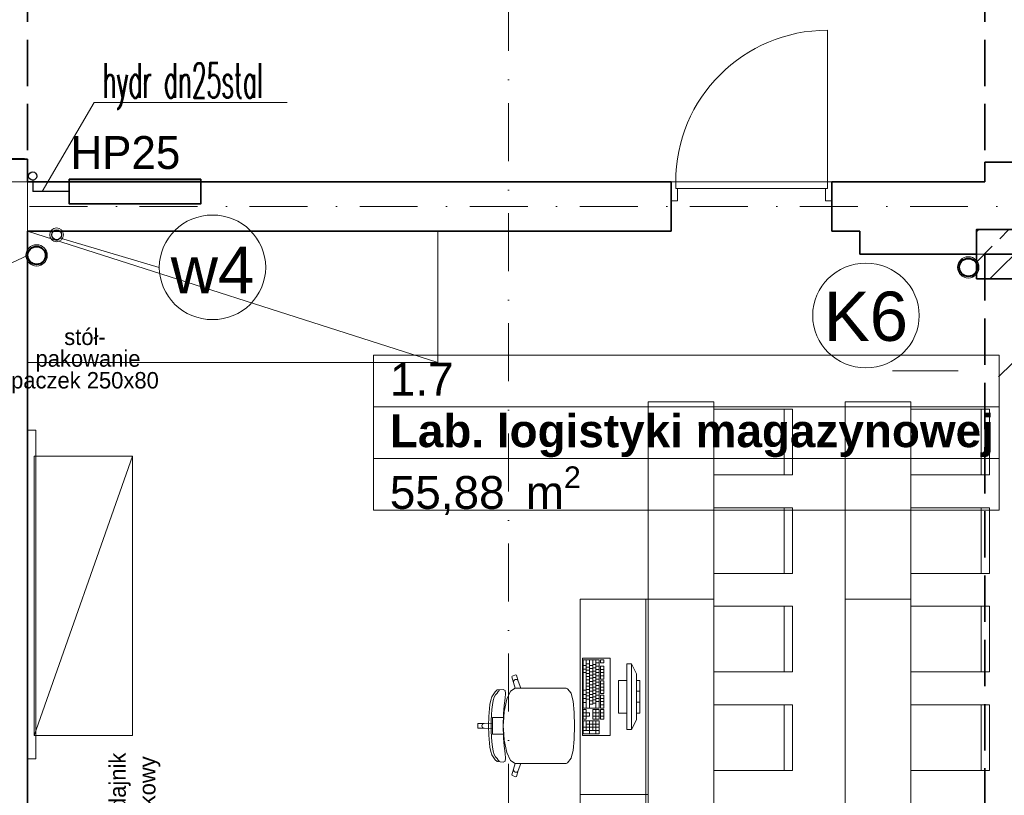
# Model space of a CAD drawing. Header units: millimetres. Extents: x -34676 to 172266, y 39940 to 476087.
# Tile 155 of 256: x 37943 to 43940, y 312061 to 316783. Entities that reach past the tile are written whole.
import ezdxf
from ezdxf.lldxf.tags import DXFTag

# ---------------------------------------------------------------- set-up
doc = ezdxf.new("R2010")
doc.units = ezdxf.units.MM
doc.header["$MEASUREMENT"] = 0
doc.linetypes.add('Krawędzie ukryte', pattern=[3.912222, 2.822222, -1.09])
doc.linetypes.add('Kropki i Kreski', pattern=[6.702778, 3.527778, -1.763889, 0, -1.411111])
doc.layers.add('#ks', color=34, linetype='Continuous', lineweight=30)
doc.layers.add('#woda', color=4, linetype='Continuous', lineweight=18)
for name, color, linetype in [('#p.po¿', 150, 'W-HYDRANTY'), ('#podkład', 252, 'Continuous'), ('- A - ocieplenie', 7, 'Continuous'), ('- strefy pomieszczeń', 7, 'Continuous'), ('2D - Ogólne', 7, 'Continuous'), ('Drzwi Archicad', 7, 'Continuous'), ('IS_Text_Pion_Wodociag', 7, 'Continuous'), ('Konstrukcja - Belki', 7, 'Continuous'), ('Konstrukcja - Siatka mod', 7, 'Continuous'), ('Konstrukcja - Stropy', 7, 'Continuous'), ('Konstrukcja - Słupy', 7, 'Continuous'), ('Konstrukcja - Ściany nośne wew..P', 7, 'Continuous'), ('Opisy - Etykiety', 7, 'Continuous'), ('Opisy - Tekst', 7, 'Continuous'), ('Wnętrze - Umeblowanie', 7, 'Continuous')]:
    doc.layers.add(name, color=color, linetype=linetype)
doc.layers.add('IS_Opisy_działek_Wodociag', color=7, linetype='SOLID', true_color=0x000000)
doc.styles.add('ISO', font='isocp.shx', dxfattribs={"height": 10})
doc.styles.add('ROMANS', font='romans', dxfattribs={"width": 0.6})
doc.styles.get("Standard").update_dxf_attribs({"font": 'arial.ttf'})
doc.styles.add('STYL_AUTOMATYCZNY_1', font='arial.ttf')
doc.styles.add('STYL_AUTOMATYCZNY_2', font='arial.ttf')
doc.styles.add('STYL_AUTOMATYCZNY_6', font='txt')
doc.styles.add('STYL_AUTOMATYCZNY_9', font='txt')
tags = doc.linetypes.add('SOLID', pattern=[10, 10, 0]).pattern_tags.tags
tags[6:7] = [DXFTag(74, 4), DXFTag(75, 0), DXFTag(340, '0'), DXFTag(46, 0.0), DXFTag(50, 0.0), DXFTag(44, 0.0), DXFTag(45, 0.0)]
tags[4:5] = [DXFTag(74, 4), DXFTag(75, 0), DXFTag(340, '0'), DXFTag(46, 0.0), DXFTag(50, 0.0), DXFTag(44, 0.0), DXFTag(45, 0.0)]
doc.linetypes.add('W-HYDRANTY', pattern='A,3,-0.5,["hyd",ISO,S=0.04,R=0,X=-0.45,Y=-0.125],-0.5', length=4)

# ---------------------------------------------------------------- blocks, each defined once
blk = doc.blocks.new('ILHKGJHF')
at = {"layer": 'Konstrukcja - Słupy', "linetype": 'Continuous', "lineweight": 25}
h = blk.add_hatch(dxfattribs=at)
h.set_pattern_fill('Beton_zbrojony_0003', color=252, style=0, pattern_type=2)
h.set_pattern_definition([(45, (-208051.03, 604918.2), (-183.84776, 183.84776), []), (45, (-208142.95, 605010.13), (-183.84776, 183.84776), [195, -65])])
h.paths.add_polyline_path([(43377.6, 320570.6), (43777.6, 320570.6), (43777.6, 320870.6), (43377.6, 320870.6)])
at = {"layer": '- strefy pomieszczeń', "color": 252, "linetype": 'Continuous', "lineweight": 13, "ltscale": 100}
for p, q in [((39704.4, 320105.9), (43516.8, 320105.9)), ((39704.4, 319791.6), (39704.4, 320105.9)), ((43516.8, 320105.9), (43516.8, 319791.6)), ((43516.8, 319791.6), (39704.4, 319791.6)), ((39704.4, 319791.6), (43516.8, 319791.6)), ((39704.4, 319477.3), (39704.4, 319791.6)), ((43516.8, 319791.6), (43516.8, 319477.3)), ((43516.8, 319477.3), (39704.4, 319477.3)), ((39704.4, 319477.3), (43516.8, 319477.3)), ((39704.4, 319163.1), (39704.4, 319477.3)), ((43516.8, 319477.3), (43516.8, 319163.1)), ((43516.8, 319163.1), (39704.4, 319163.1))]:
    blk.add_line(p, q, dxfattribs=at)
at = {"color": 252, "linetype": 'Continuous', "lineweight": 35, "ltscale": 100, "flags": 128}
blk.add_lwpolyline([(37852.4, 321176.7), (37852.4, 321026.7), (38652.4, 321026.7), (38652.4, 321176.7)], close=True, dxfattribs=at)
blk.add_lwpolyline([(42497.6, 320860.5), (42497.6, 321160.5)], dxfattribs=at)
at = {"layer": '2D - Ogólne', "color": 252, "linetype": 'Continuous', "lineweight": 13, "ltscale": 100}
for p, q in [((42867, 320010.4), (43267, 320010.4)), ((41377.1, 318621.4), (41777.1, 318621.4)), ((42577.1, 318621.4), (42977.1, 318621.4))]:
    blk.add_line(p, q, dxfattribs=at)
at = {"layer": 'Drzwi Archicad', "color": 252, "linetype": 'Continuous', "lineweight": 13, "ltscale": 100}
for p, q in [((42469.6, 321160.5), (42469.6, 322084.5)), ((41545.6, 321160.5), (41517.6, 321160.5)), ((41517.6, 321160.5), (41517.6, 321045.5)), ((41545.6, 321120.5), (41545.6, 321160.5)), ((41545.6, 321160.5), (42469.6, 321160.5)), ((41545.6, 321120.5), (41545.6, 321160.5)), ((42497.6, 321160.5), (42469.6, 321160.5)), ((42469.6, 321160.5), (42469.6, 321120.5)), ((42469.6, 321160.5), (42469.6, 321120.5)), ((42497.6, 321045.5), (42497.6, 321160.5)), ((41557.6, 321120.5), (41545.6, 321120.5)), ((42469.6, 321120.5), (41545.6, 321120.5)), ((41557.6, 321045.5), (41557.6, 321120.5)), ((42469.6, 321120.5), (42457.6, 321120.5)), ((42457.6, 321120.5), (42457.6, 321045.5)), ((41517.6, 321045.5), (41557.6, 321045.5)), ((42457.6, 321045.5), (42497.6, 321045.5))]:
    blk.add_line(p, q, dxfattribs=at)
at = {"layer": 'Drzwi Archicad', "color": 252, "linetype": 'Continuous', "lineweight": 35, "ltscale": 100}
for p, q in [((41517.6, 321160.5), (41517.6, 321045.5)), ((41517.6, 321160.5), (41517.6, 321045.5)), ((42497.6, 321160.5), (42497.6, 321045.5)), ((42497.6, 321160.5), (42497.6, 321045.5)), ((41517.6, 321045.5), (41517.6, 320860.5)), ((42497.6, 321045.5), (42497.6, 320860.5))]:
    blk.add_line(p, q, dxfattribs=at)
at = {"layer": 'Drzwi Archicad', "color": 252, "linetype": 'Continuous', "lineweight": 13, "ltscale": 100}
blk.add_arc((42469.6, 321160.5), 924, 90, 180, dxfattribs=at)
at = {"layer": 'Konstrukcja - Belki', "color": 252, "linetype": 'Krawędzie ukryte', "lineweight": 35, "ltscale": 100}
for p, q in [((37597.6, 323200.5), (37597.6, 321301.1)), ((43427.6, 323200.5), (43427.6, 321280.4)), ((37297.6, 321301.1), (37597.6, 321301.1)), ((43427.6, 321280.4), (43727.6, 321280.4)), ((43427.6, 320720.5), (43427.6, 316112.2)), ((43427.6, 320720.5), (43727.6, 320720.5))]:
    blk.add_line(p, q, dxfattribs=at)
at = {"layer": 'Konstrukcja - Siatka mod', "color": 252, "linetype": 'Kropki i Kreski', "lineweight": 13, "ltscale": 100}
for p, q in [((40527.6, 331696.4), (40527.6, 314731.6)), ((20180, 321010.5), (49624.6, 321010.5))]:
    blk.add_line(p, q, dxfattribs=at)
at = {"layer": 'Konstrukcja - Stropy', "color": 252, "linetype": 'Continuous', "lineweight": 13, "ltscale": 100}
for p, q in [((34297.6, 321160.5), (37597.6, 321160.5)), ((37597.6, 321160.5), (37597.6, 316110.5))]:
    blk.add_line(p, q, dxfattribs=at)
at = {"layer": 'Konstrukcja - Słupy', "color": 252, "linetype": 'Continuous', "lineweight": 0, "ltscale": 100}
blk.add_line((43497.6, 320720.6), (43297.6, 320720.6), dxfattribs=at)
at = {"layer": 'Konstrukcja - Słupy', "color": 252, "linetype": 'Continuous', "lineweight": 35, "ltscale": 100, "flags": 128}
blk.add_lwpolyline([(43377.6, 320570.6), (43777.6, 320570.6), (43777.6, 320870.6), (43377.6, 320870.6)], close=True, dxfattribs=at)
at = {"layer": 'Konstrukcja - Ściany nośne wew..P', "color": 252, "linetype": 'Continuous', "lineweight": 35, "ltscale": 100}
for p, q in [((41517.6, 321160.5), (41517.6, 321045.5)), ((41517.6, 321045.5), (41517.6, 320860.5))]:
    blk.add_line(p, q, dxfattribs=at)
at = {"layer": 'Konstrukcja - Ściany nośne wew..P', "color": 252, "linetype": 'Continuous', "lineweight": 35, "ltscale": 100, "flags": 128}
for points in [[(37597.6, 321300.5), (37297.6, 321300.5)], [(37597.6, 321160.5), (37597.6, 321300.5)], [(43427.6, 321280.5), (43427.6, 321160.5)], [(43727.6, 321280.5), (43427.6, 321280.5)], [(41517.6, 321160.5), (37597.6, 321160.5)], [(42667.6, 321160.5), (42497.6, 321160.5)], [(43427.6, 321160.5), (42667.6, 321160.5)], [(37597.6, 316110.5), (37597.6, 320860.5)], [(37597.6, 320860.5), (41517.6, 320860.5)], [(42497.6, 320860.5), (42667.6, 320860.5)], [(42667.6, 320860.5), (42667.6, 320720.5)], [(42667.6, 320720.5), (43377.6, 320720.5)]]:
    blk.add_lwpolyline(points, dxfattribs=at)
at = {"layer": 'Opisy - Etykiety', "color": 252, "linetype": 'Continuous', "lineweight": 20, "ltscale": 100}
blk.add_line((43713.1, 320171.7), (43511.6, 319973.3), dxfattribs=at)
at = {"layer": 'Wnętrze - Umeblowanie', "color": 252, "linetype": 'Continuous', "lineweight": 13, "ltscale": 100}
for p, q in [((37597.6, 320860.5), (40097.6, 320060.5)), ((42207.1, 319777.6), (42207.1, 319377.6)), ((43407.1, 319777.6), (43407.1, 319377.6)), ((37638.1, 317790.5), (38238.1, 319490.5)), ((42207.1, 319177.6), (42207.1, 318777.6)), ((43407.1, 319177.6), (43407.1, 318777.6)), ((42207.1, 318577.6), (42207.1, 318177.6)), ((43407.1, 318577.6), (43407.1, 318177.6)), ((40981.9, 318251.5), (40981.9, 317957.8)), ((41078.9, 318251.5), (40981.9, 318251.5)), ((40981.9, 318217.2), (41001.3, 318217.2)), ((41001.3, 318251.5), (41001.3, 317957.8)), ((41001.3, 318227), (41020.7, 318227)), ((41001.3, 318207.5), (41020.7, 318207.5)), ((41020.7, 318251.5), (41020.7, 317957.8)), ((41020.7, 318217.2), (41040.1, 318217.2)), ((41040.1, 318251.5), (41040.1, 317982.2)), ((41040.1, 318222.1), (41059.5, 318222.1)), ((41059.5, 318251.5), (41059.5, 317957.8)), ((41059.5, 318231.9), (41078.9, 318231.9)), ((41059.5, 318212.3), (41078.9, 318212.3)), ((41078.9, 317957.8), (41078.9, 318251.5)), ((41088.6, 318251.5), (41088.6, 318231.9)), ((41108, 318251.5), (41088.6, 318251.5)), ((41088.6, 318231.9), (41108, 318231.9)), ((41088.6, 318212.3), (41088.6, 318134)), ((41108, 318212.3), (41088.6, 318212.3)), ((41108, 318231.9), (41108, 318251.5)), ((41108, 318134), (41108, 318212.3)), ((41247.1, 318226.3), (41247.1, 317826.3)), ((41277.1, 318226.3), (41247.1, 318226.3)), ((41277.1, 317826.3), (41277.1, 318226.3)), ((41277.1, 318226.3), (41307.1, 318166.3)), ((40549.1, 318151.9), (40547.2, 318148.1)), ((40547.2, 318148.1), (40558.6, 318112.7)), ((40571.9, 318159.4), (40549.1, 318151.9)), ((40575.6, 318157.5), (40571.9, 318159.4)), ((40587, 318122.1), (40575.6, 318157.5)), ((40981.9, 318195.2), (41001.3, 318195.2)), ((40981.9, 318173.2), (41001.3, 318173.2)), ((41001.3, 318187.9), (41020.7, 318187.9)), ((41001.3, 318168.3), (41020.7, 318168.3)), ((41001.3, 318148.7), (41020.7, 318148.7)), ((41020.7, 318197.7), (41040.1, 318197.7)), ((41020.7, 318178.1), (41040.1, 318178.1)), ((41020.7, 318158.5), (41040.1, 318158.5)), ((41040.1, 318202.6), (41059.5, 318202.6)), ((41040.1, 318183), (41059.5, 318183)), ((41040.1, 318163.4), (41059.5, 318163.4)), ((41059.5, 318192.8), (41078.9, 318192.8)), ((41059.5, 318173.2), (41078.9, 318173.2)), ((41059.5, 318153.6), (41078.9, 318153.6)), ((41088.6, 318192.8), (41108, 318192.8)), ((41088.6, 318173.2), (41108, 318173.2)), ((41088.6, 318153.6), (41108, 318153.6)), ((41307.1, 318166.3), (41307.1, 317886.3)), ((40559.5, 318124.3), (40557.9, 318118.6)), ((40557.9, 318118.6), (40558.6, 318112.7)), ((40558.6, 318112.7), (40568.3, 318078.6)), ((40563.1, 318128.9), (40559.5, 318124.3)), ((40568.2, 318131.8), (40563.1, 318128.9)), ((40574, 318132.4), (40568.2, 318131.8)), ((40579.6, 318130.8), (40574, 318132.4)), ((40584.2, 318127.2), (40579.6, 318130.8)), ((40587, 318122.1), (40584.2, 318127.2)), ((40602.7, 318078.7), (40587, 318122.1)), ((41001.3, 318129.1), (41020.7, 318129.1)), ((41001.3, 318109.5), (41020.7, 318109.5)), ((41001.3, 318090), (41020.7, 318090)), ((41020.7, 318138.9), (41040.1, 318138.9)), ((41020.7, 318119.3), (41040.1, 318119.3)), ((41020.7, 318099.7), (41040.1, 318099.7)), ((41040.1, 318143.8), (41059.5, 318143.8)), ((41040.1, 318124.2), (41059.5, 318124.2)), ((41040.1, 318104.6), (41059.5, 318104.6)), ((41040.1, 318085.1), (41059.5, 318085.1)), ((41059.5, 318134), (41078.9, 318134)), ((41059.5, 318114.4), (41078.9, 318114.4)), ((41059.5, 318094.8), (41078.9, 318094.8)), ((41088.6, 318134), (41108, 318134)), ((41088.6, 318124.2), (41088.6, 318045.9)), ((41108, 318124.2), (41088.6, 318124.2)), ((41088.6, 318104.6), (41108, 318104.6)), ((41088.6, 318085.1), (41108, 318085.1)), ((41108, 318045.9), (41108, 318124.2)), ((41197.1, 318126.3), (41197.1, 317926.3)), ((41247.1, 318126.3), (41197.1, 318126.3)), ((41247.1, 317926.3), (41247.1, 318126.3)), ((41307.1, 318126.3), (41307.1, 317926.3)), ((41327.1, 318126.3), (41307.1, 318126.3)), ((41327.1, 317926.3), (41327.1, 318126.3)), ((40426, 318025.9), (40418.7, 318006)), ((40446, 318057), (40426, 318025.9)), ((40440.7, 318024.2), (40448.4, 318037.4)), ((40459.2, 318067.5), (40446, 318057)), ((40448.4, 318037.4), (40458.5, 318049.1)), ((40458.5, 318049.1), (40464.7, 318058.2)), ((40495.3, 318070.8), (40459.2, 318067.5)), ((40464.7, 318058.2), (40469.8, 318064.4)), ((40469.8, 318064.4), (40472.4, 318068.2)), ((40506.9, 318064.1), (40495.3, 318070.8)), ((40509.9, 318046.9), (40506.9, 318064.1)), ((40507.3, 318018), (40509.9, 318046.9)), ((40540.4, 318061.2), (40516.6, 318011.5)), ((40568.3, 318078.6), (40540.4, 318061.2)), ((40568.5, 318078.7), (40568.3, 318078.6)), ((40568.5, 318078.7), (40602.7, 318078.7)), ((40811.8, 318078.7), (40602.7, 318078.7)), ((40847.9, 318078.7), (40811.8, 318078.7)), ((40879, 318078.7), (40847.9, 318078.7)), ((40887.6, 318074.1), (40879, 318078.7)), ((40908.7, 318047.3), (40887.6, 318074.1)), ((40909.6, 318045.2), (40908.7, 318047.3)), ((40920.3, 317999.3), (40909.6, 318045.2)), ((40981.9, 318065.5), (41001.3, 318065.5)), ((40981.9, 318041), (41001.3, 318041)), ((41001.3, 318070.4), (41020.7, 318070.4)), ((41001.3, 318050.8), (41020.7, 318050.8)), ((41001.3, 318031.2), (41020.7, 318031.2)), ((41020.7, 318080.2), (41040.1, 318080.2)), ((41020.7, 318060.6), (41040.1, 318060.6)), ((41020.7, 318041), (41040.1, 318041)), ((41040.1, 318065.5), (41059.5, 318065.5)), ((41040.1, 318045.9), (41059.5, 318045.9)), ((41040.1, 318026.3), (41059.5, 318026.3)), ((41059.5, 318075.3), (41078.9, 318075.3)), ((41059.5, 318055.7), (41078.9, 318055.7)), ((41059.5, 318036.1), (41078.9, 318036.1)), ((41088.6, 318065.5), (41108, 318065.5)), ((41088.6, 318045.9), (41108, 318045.9)), ((41088.6, 318036.1), (41088.6, 317957.8)), ((41108, 318036.1), (41088.6, 318036.1)), ((41108, 317957.8), (41108, 318036.1)), ((41307.1, 318059.6), (41327.1, 318059.6)), ((40413.9, 317980.1), (40406.9, 317906.9)), ((40418.7, 318006), (40413.9, 317980.1)), ((40425.8, 317948), (40429.5, 317977.9)), ((40429.5, 317977.9), (40434.5, 318003.9)), ((40434.5, 318003.9), (40440.7, 318024.2)), ((40496.8, 317921.7), (40501.5, 317972.6)), ((40516.6, 318011.5), (40500.8, 317937.2)), ((40501.5, 317972.6), (40507.3, 318018)), ((40927.4, 317930.5), (40920.3, 317999.3)), ((40981.9, 318016.5), (41001.3, 318016.5)), ((40981.9, 317992), (41001.3, 317992)), ((41001.3, 318011.6), (41020.7, 318011.6)), ((41020.7, 318021.4), (41040.1, 318021.4)), ((41020.7, 318001.8), (41040.1, 318001.8)), ((41020.7, 317982.2), (41040.1, 317982.2)), ((41040.1, 318006.7), (41059.5, 318006.7)), ((41040.1, 317987.1), (41059.5, 317987.1)), ((41059.5, 318016.5), (41078.9, 318016.5)), ((41059.5, 317996.9), (41078.9, 317996.9)), ((41088.6, 318016.5), (41108, 318016.5)), ((41088.6, 317996.9), (41108, 317996.9)), ((41088.6, 317977.3), (41108, 317977.3)), ((41307.1, 317993), (41327.1, 317993)), ((42207.1, 317977.6), (42207.1, 317577.6)), ((43407.1, 317977.6), (43407.1, 317577.6)), ((40406.9, 317906.9), (40404.8, 317849.4)), ((40421.8, 317882.1), (40423.3, 317915.5)), ((40423.3, 317915.5), (40425.8, 317948)), ((40494.5, 317849.4), (40496.8, 317921.7)), ((40500.8, 317937.2), (40498.4, 317899.7)), ((40927.5, 317929.4), (40927.4, 317930.5)), ((40930, 317849.4), (40927.5, 317929.4)), ((40981.9, 317957.8), (41078.9, 317957.8)), ((40981.9, 317948), (40981.9, 317889.2)), ((41001.3, 317948), (40981.9, 317948)), ((40981.9, 317928.4), (41001.3, 317928.4)), ((40981.9, 317908.8), (41001.3, 317908.8)), ((41001.3, 317928.4), (41001.3, 317948)), ((41020.7, 317928.4), (41001.3, 317928.4)), ((41001.3, 317928.4), (41001.3, 317908.8)), ((41001.3, 317889.2), (41001.3, 317908.8)), ((41001.3, 317908.8), (41020.7, 317908.8)), ((41020.7, 317908.8), (41020.7, 317928.4)), ((41040.1, 317948), (41040.1, 317889.2)), ((41078.9, 317948), (41040.1, 317948)), ((41040.1, 317928.4), (41078.9, 317928.4)), ((41040.1, 317908.8), (41078.9, 317908.8)), ((41059.5, 317948), (41059.5, 317889.2)), ((41078.9, 317889.2), (41078.9, 317948)), ((41088.6, 317957.8), (41108, 317957.8)), ((41088.6, 317948), (41088.6, 317889.2)), ((41108, 317948), (41088.6, 317948)), ((41088.6, 317928.4), (41108, 317928.4)), ((41088.6, 317908.8), (41108, 317908.8)), ((41108, 317889.2), (41108, 317948)), ((41197.1, 317926.3), (41247.1, 317926.3)), ((41307.1, 317926.3), (41327.1, 317926.3)), ((40343, 317864.5), (40340, 317861.5)), ((40340, 317861.5), (40340, 317849.4)), ((40340, 317837.3), (40340, 317849.4)), ((40379.9, 317864.5), (40343, 317864.5)), ((40366.1, 317855.2), (40364.9, 317849.4)), ((40366.1, 317843.6), (40364.9, 317849.4)), ((40369.3, 317860.1), (40366.1, 317855.2)), ((40374.2, 317863.4), (40369.3, 317860.1)), ((40379.9, 317864.5), (40374.2, 317863.4)), ((40429.7, 317866.3), (40379.9, 317864.5)), ((40406.9, 317791.9), (40404.8, 317849.4)), ((40421.4, 317849.4), (40421.8, 317882.1)), ((40421.4, 317849.4), (40421.8, 317816.7)), ((40459.7, 317899.7), (40429.7, 317899.7)), ((40429.7, 317899.7), (40429.7, 317866.3)), ((40429.7, 317866.3), (40429.7, 317849.4)), ((40429.7, 317832.5), (40429.7, 317849.4)), ((40498.4, 317899.7), (40459.7, 317899.7)), ((40494.5, 317849.4), (40496.8, 317777.1)), ((40498.4, 317899.7), (40495.2, 317849.4)), ((40498.4, 317799.1), (40495.2, 317849.4)), ((40930, 317849.4), (40927.5, 317769.4)), ((40981.9, 317889.2), (41001.3, 317889.2)), ((40981.9, 317879.4), (40981.9, 317801.1)), ((41078.9, 317879.4), (40981.9, 317879.4)), ((41001.3, 317879.4), (41001.3, 317820.7)), ((41001.3, 317859.8), (41078.9, 317859.8)), ((41020.7, 317879.4), (41020.7, 317801.1)), ((41040.1, 317889.2), (41078.9, 317889.2)), ((41040.1, 317879.4), (41040.1, 317820.7)), ((41059.5, 317879.4), (41059.5, 317801.1)), ((41078.9, 317801.1), (41078.9, 317879.4)), ((41088.6, 317889.2), (41108, 317889.2)), ((41277.1, 317826.3), (41307.1, 317886.3)), ((40343, 317834.3), (40340, 317837.3)), ((40379.9, 317834.3), (40343, 317834.3)), ((40369.3, 317838.7), (40366.1, 317843.6)), ((40374.2, 317835.5), (40369.3, 317838.7)), ((40379.9, 317834.3), (40374.2, 317835.5)), ((40429.7, 317832.5), (40379.9, 317834.3)), ((40413.9, 317718.7), (40406.9, 317791.9)), ((40421.8, 317816.7), (40423.3, 317783.3)), ((40429.7, 317799.1), (40429.7, 317832.5)), ((40459.7, 317799.1), (40429.7, 317799.1)), ((40498.4, 317799.1), (40459.7, 317799.1)), ((40500.8, 317761.7), (40498.4, 317799.1)), ((40981.9, 317840.3), (41078.9, 317840.3)), ((40981.9, 317820.7), (41078.9, 317820.7)), ((40981.9, 317801.1), (41078.9, 317801.1)), ((41247.1, 317826.3), (41277.1, 317826.3)), ((40423.3, 317783.3), (40425.8, 317750.9)), ((40425.8, 317750.9), (40429.5, 317720.9)), ((40496.8, 317777.1), (40501.5, 317726.2)), ((40516.6, 317687.3), (40500.8, 317761.7)), ((40501.5, 317726.2), (40507.3, 317680.9)), ((40927.4, 317768.3), (40920.3, 317699.6)), ((40927.5, 317769.4), (40927.4, 317768.3)), ((40418.7, 317692.8), (40413.9, 317718.7)), ((40426, 317672.9), (40418.7, 317692.8)), ((40446, 317641.9), (40426, 317672.9)), ((40429.5, 317720.9), (40434.5, 317694.9)), ((40434.5, 317694.9), (40440.7, 317674.6)), ((40440.7, 317674.6), (40448.4, 317661.4)), ((40507.3, 317680.9), (40509.9, 317652)), ((40540.4, 317637.6), (40516.6, 317687.3)), ((40920.3, 317699.6), (40909.6, 317653.6)), ((40459.2, 317631.3), (40446, 317641.9)), ((40448.4, 317661.4), (40458.5, 317649.7)), ((40458.5, 317649.7), (40464.7, 317640.7)), ((40495.3, 317628), (40459.2, 317631.3)), ((40464.7, 317640.7), (40469.8, 317634.4)), ((40469.8, 317634.4), (40472.4, 317630.6)), ((40506.9, 317634.7), (40495.3, 317628)), ((40509.9, 317652), (40506.9, 317634.7)), ((40568.3, 317620.3), (40540.4, 317637.6)), ((40558.6, 317586.1), (40568.3, 317620.3)), ((40568.5, 317620.1), (40568.3, 317620.3)), ((40568.5, 317620.1), (40602.7, 317620.1)), ((40602.7, 317620.1), (40587, 317576.8)), ((40811.8, 317620.1), (40602.7, 317620.1)), ((40847.9, 317620.1), (40811.8, 317620.1)), ((40879, 317620.1), (40847.9, 317620.1)), ((40887.6, 317624.7), (40879, 317620.1)), ((40908.7, 317651.5), (40887.6, 317624.7)), ((40909.6, 317653.6), (40908.7, 317651.5)), ((40547.2, 317550.7), (40558.6, 317586.1)), ((40549.1, 317546.9), (40547.2, 317550.7)), ((40571.9, 317539.4), (40549.1, 317546.9)), ((40557.9, 317580.2), (40558.6, 317586.1)), ((40559.5, 317574.6), (40557.9, 317580.2)), ((40563.1, 317569.9), (40559.5, 317574.6)), ((40568.2, 317567.1), (40563.1, 317569.9)), ((40574, 317566.4), (40568.2, 317567.1)), ((40579.6, 317568), (40574, 317566.4)), ((40587, 317576.8), (40575.6, 317541.4)), ((40584.2, 317571.6), (40579.6, 317568)), ((40587, 317576.8), (40584.2, 317571.6)), ((40575.6, 317541.4), (40571.9, 317539.4))]:
    blk.add_line(p, q, dxfattribs=at)
at = {"layer": 'Wnętrze - Umeblowanie', "color": 252, "linetype": 'Continuous', "lineweight": 13, "ltscale": 100, "flags": 128}
for points in [[(37597.6, 320860.5), (40097.6, 320860.5), (40097.6, 320060.5), (37597.6, 320060.5)], [(41377.1, 319821.4), (41377.1, 316221.4), (41777.1, 316221.4), (41777.1, 319821.4)], [(41777.1, 319777.6), (41777.1, 319377.6), (42257.1, 319377.6), (42257.1, 319777.6)], [(42577.1, 319821.4), (42577.1, 316221.4), (42977.1, 316221.4), (42977.1, 319821.4)], [(42977.1, 319777.6), (42977.1, 319377.6), (43457.1, 319377.6), (43457.1, 319777.6)], [(37597.6, 319648.7), (37597.6, 317648.7), (37647.6, 317648.7), (37647.6, 319648.7)], [(37638.1, 317790.5), (37638.1, 319490.5), (38238.1, 319490.5), (38238.1, 317790.5)], [(41777.1, 319177.6), (41777.1, 318777.6), (42257.1, 318777.6), (42257.1, 319177.6)], [(42977.1, 319177.6), (42977.1, 318777.6), (43457.1, 318777.6), (43457.1, 319177.6)], [(41377.1, 317431.2), (41377.1, 318621.4), (40964.6, 318621.4), (40964.6, 317431.2)], [(40964.6, 318621.4), (40964.6, 316221.4), (41364.6, 316221.4), (41364.6, 318621.4)], [(41777.1, 318577.6), (41777.1, 318177.6), (42257.1, 318177.6), (42257.1, 318577.6)], [(42977.1, 318577.6), (42977.1, 318177.6), (43457.1, 318177.6), (43457.1, 318577.6)], [(41147.1, 318261.3), (40977.1, 318261.3), (40977.1, 317791.3), (41147.1, 317791.3)], [(41777.1, 317977.6), (41777.1, 317577.6), (42257.1, 317577.6), (42257.1, 317977.6)], [(42977.1, 317977.6), (42977.1, 317577.6), (43457.1, 317577.6), (43457.1, 317977.6)]]:
    blk.add_lwpolyline(points, close=True, dxfattribs=at)
at = {"layer": '- strefy pomieszczeń', "color": 252, "linetype": 'Continuous', "lineweight": 13, "char_height": 200, "attachment_point": 1}
for s, insert, style in [('\\A1;{\\pql;\\pt0,100;\\fArial|b0|i0|c238|p0;\\W1.000000;1.7\\fArial|b0|i0|c238|p0;\\W1.000000;\\A1{\\H.66x;\\S^  ;}\\fArial|b0|i0|c238|p0;\\W1.000000;\\fArial|b0|i0|c238|p0;\\W1.000000;\\A1{\\H.66x;\\S^  ;}}', (39804.4, 320060.2), 'STYL_AUTOMATYCZNY_1'), ('\\A1;{\\pql;\\pt0,100;\\fArial|b1|i0|c238|p0;\\W1.000000;Lab. logistyki magazynowej\\fArial|b1|i0|c238|p0;\\W1.000000;\\A1{\\H.66x;\\S^  ;}\\fArial|b1|i0|c238|p0;\\W1.000000;\\fArial|b1|i0|c238|p0;\\W1.000000;\\A1{\\H.66x;\\S^  ;}}', (39804.4, 319745.9), 'STYL_AUTOMATYCZNY_2'), ('\\A1;{\\pql;\\pt0,100;\\fArial|b0|i0|c238|p0;\\W1.000000;55,88\\fArial|b0|i0|c238|p0;\\W1.000000;\\A1{\\H.66x;\\S^  ;}\\fArial|b0|i0|c238|p0;\\W1.000000; m\\fArial|b0|i0|c238|p0;\\W1.000000;\\A1{\\H.66x;\\S2^  ;}}', (39804.4, 319428.8), 'STYL_AUTOMATYCZNY_1')]:
    blk.add_mtext(s, dxfattribs=dict(at, insert=insert, style=style))
at = {"layer": 'Opisy - Tekst', "color": 252, "linetype": 'Continuous', "lineweight": 35, "insert": (37859.4, 321440), "char_height": 200, "attachment_point": 1, "style": 'STYL_AUTOMATYCZNY_9'}
blk.add_mtext('\\pxql;\\A1;HP25', dxfattribs=at)
at = {"layer": 'Opisy - Tekst', "color": 252, "linetype": 'Continuous', "lineweight": 13, "insert": (37947.6, 320268), "char_height": 100, "width": 1110.447, "attachment_point": 2, "line_spacing_factor": 0.793645, "style": 'STYL_AUTOMATYCZNY_6'}
blk.add_mtext('\\A1;{\\pqc;\\fGeneva CE|b0|i0|c0|p0;\\W1.000000;stół-\\P\\pqc;\\fGeneva CE|b0|i0|c0|p0;\\W1.000000; pakowanie paczek 250x80 }', dxfattribs=at)
at = {"layer": 'Opisy - Tekst', "color": 252, "linetype": 'Continuous', "lineweight": 13, "insert": (38096.3, 317437.2), "char_height": 100, "attachment_point": 2, "rotation": 90, "line_spacing_factor": 1.081418, "style": 'STYL_AUTOMATYCZNY_6'}
blk.add_mtext('\\A1;{\\pqc;\\fGeneva CE|b0|i0|c0|p0;\\W1.000000;podajnik \\P\\pqc;\\fGeneva CE|b0|i0|c0|p0;\\W1.000000;rolkowy}', dxfattribs=at)

msp = doc.modelspace()

# ---------------------------------------------------------------- hatches: boundary and pattern name
at = {"layer": '- A - ocieplenie', "linetype": 'Continuous', "lineweight": 15}
h = msp.add_hatch(dxfattribs=at)
h.set_pattern_fill('Izolacja_miękka_0003', color=8, style=0, pattern_type=2)
h.set_pattern_definition([(60, (-208051.03, 604918.21), (-129.90381, 75), []), (120, (-208051.03, 604918.21), (129.90381, 75), [])])
h.paths.add_polyline_path([(43797.6, 315660.5), (43757.6, 315660.5), (43797.6, 315460.5)])

# ---------------------------------------------------------------- linework, layer by layer
at = {"layer": '#ks', "color": 1, "lineweight": 35}
msp.add_lwpolyline([(38245.1, 315811.5), (39045.1, 315811.5), (39045.1, 315661.5), (38245.1, 315661.5)], close=True, dxfattribs=at)
at = {"layer": '#ks', "color": 34, "lineweight": 0}
msp.add_circle((38045.8, 315348.3), 65, dxfattribs=at)
msp.add_circle((38045.8, 315348.3), 65, dxfattribs=at)
msp.add_circle((38045.8, 315348.3), 65, dxfattribs=at)
msp.add_circle((38045.8, 315348.3), 65, dxfattribs=at)
at = {"layer": '#ks', "color": 34, "lineweight": 40}
for centre in [(38045.8, 315348.3), (38045.8, 315348.3), (38045.8, 315348.3), (38045.8, 315348.3), (43720.2, 315275.4), (43720.2, 315275.4), (43720.2, 315275.4), (43720.2, 315275.4)]:
    msp.add_circle(centre, 55, dxfattribs=at)
at = {"layer": '#ks', "color": 34, "lineweight": 5}
msp.add_circle((43720.2, 315275.4), 65, dxfattribs=at)
msp.add_circle((43720.2, 315275.4), 65, dxfattribs=at)
msp.add_circle((43720.2, 315275.4), 65, dxfattribs=at)
msp.add_circle((43720.2, 315275.4), 65, dxfattribs=at)
at = {"layer": '#p.po¿', "lineweight": 30, "ltscale": 250}
for p in [(38022.4, 315806.3), (38245.1, 315736.5)]:
    msp.add_line(p, (38022.4, 315736.5), dxfattribs=at)
at = {"layer": '#p.po¿', "lineweight": 30, "ltscale": 200}
msp.add_circle((38022.4, 315831.3), 25, dxfattribs=at)
at = {"layer": '#woda', "color": 4, "lineweight": 5}
msp.add_circle((38167.7, 315473.5), 42, dxfattribs=at)
at = {"layer": '#woda', "color": 4, "lineweight": 30}
msp.add_circle((38167.7, 315473.5), 30, dxfattribs=at)
at = {"layer": 'IS_Opisy_działek_Wodociag', "color": 7, "lineweight": 13, "ltscale": 10}
for p in [(38078.7, 315736.5), (39571, 316279.2)]:
    msp.add_line(p, (38397.1, 316279.2), dxfattribs=at)
at = {"layer": 'IS_Text_Pion_Wodociag', "color": 7, "linetype": 'SOLID', "lineweight": 18, "ltscale": 10}
for p, q in [((38190.5, 315454.1), (38793.3, 315275.6)), ((37990.8, 315348.3), (37599.2, 315167.4))]:
    msp.add_line(p, q, dxfattribs=at)
for centre in [(39117.3, 315275.6), (43096.9, 314982.1), (43096.9, 314982.1)]:
    msp.add_ellipse(centre, major_axis=(324, 0), ratio=0.983333, dxfattribs=at)

# ---------------------------------------------------------------- block references
at = {"layer": '#podkład'}
msp.add_blockref('ILHKGJHF', (392.7, -5365.3), dxfattribs=at)

# ---------------------------------------------------------------- texts
at = {"layer": 'IS_Opisy_działek_Wodociag', "color": 7, "lineweight": 13, "ltscale": 10, "style": 'ROMANS', "width": 0.5}
msp.add_text('hydr dn25stal', height=210, dxfattribs=at).set_placement((38446.8, 316308))
at = {"layer": 'IS_Text_Pion_Wodociag', "color": 7, "linetype": 'SOLID', "lineweight": 18, "ltscale": 10, "attachment_point": 8}
for s, insert, char_height in [('\\fArial|b0|i0;w4', (39117.3, 315117.1), 285.12), ('K6', (43096.9, 314823.6), 300)]:
    msp.add_mtext(s, dxfattribs=dict(at, insert=insert, char_height=char_height))

doc.saveas('drawing.dxf')
